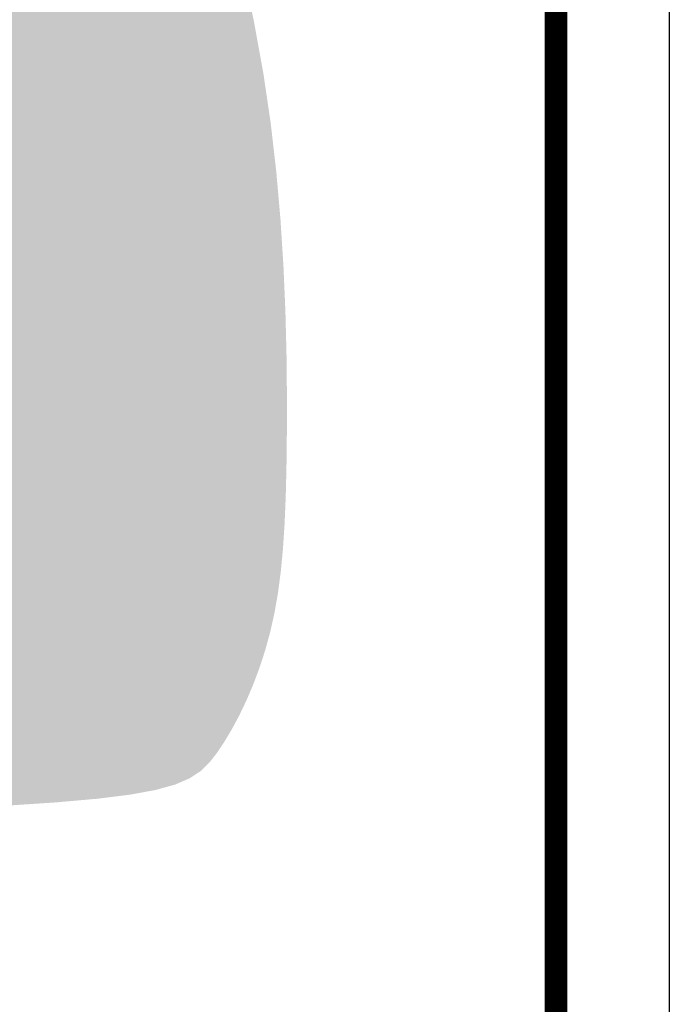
# Model space of a CAD drawing. Extents: x -118729 to -53705, y 33529 to 45095.
# Tile 58 of 83: x -59694 to -59407, y 35322 to 35756. Entities that reach past the tile are written whole.
import ezdxf

# ---------------------------------------------------------------- set-up
doc = ezdxf.new("R2010")
doc.units = 0
doc.header["$LTSCALE"] = 10
doc.header["$MEASUREMENT"] = 0
doc.layers.get('0').update_dxf_attribs({"color": 9, "linetype": 'CONTINUOUS'})
doc.layers.add('AM_8', color=1, linetype='CONTINUOUS', lineweight=25)

msp = doc.modelspace()

# ---------------------------------------------------------------- hatches: boundary and pattern name
at = {"layer": 'AM_8'}
h = msp.add_hatch(dxfattribs=at)
h.set_pattern_fill('HEX', color=9, scale=1.600000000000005, angle=45, style=0)
h.set_pattern_definition([(45, (-46406.56915548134, 36684.14023366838), (-6.221703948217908, 6.221703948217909), [5.080000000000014, -10.16000000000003]), (165, (-46406.56915548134, 36684.14023366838), (-2.277301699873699, -8.499005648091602), [5.08, -10.16]), (104.9999999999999, (-46402.97705303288, 36687.73233611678), (-8.499005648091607, -2.277301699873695), [5.08, -10.16])])
edge = h.paths.add_edge_path(flags=16)
edge.add_line((-59825.65901947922, 35580.71476859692), (-59825.65901947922, 35580.56656859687))
edge.add_line((-59825.65901947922, 35580.56656859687), (-59824.23933547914, 35581.98625259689))
edge.add_line((-59824.23933547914, 35581.98625259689), (-59823.32782928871, 35581.07474846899))
edge.add_arc((-59774.45901947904, 35527.11476859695), 72.79999999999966, 92.8344637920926, 132.1655355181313, ccw=False)
edge.add_line((-59778.05901947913, 35599.82570312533), (-59778.05901947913, 35601.11476859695))
edge.add_line((-59778.05901947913, 35601.11476859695), (-59770.85901947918, 35601.11476859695))
edge.add_line((-59770.85901947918, 35601.11476859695), (-59770.85901947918, 35599.82570312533))
edge.add_arc((-59774.45901947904, 35527.11476859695), 72.79999999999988, 47.83446448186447, 87.1655362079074, ccw=False)
edge.add_line((-59725.59020966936, 35581.07474846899), (-59724.67870347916, 35581.98625259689))
edge.add_line((-59724.67870347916, 35581.98625259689), (-59719.58753547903, 35576.89508459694))
edge.add_line((-59719.58753547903, 35576.89508459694), (-59720.49903960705, 35575.98357840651))
edge.add_arc((-59774.45901947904, 35527.11476859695), 72.80000000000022, 2.8344637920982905, 42.16553551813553, ccw=False)
edge.add_line((-59701.74808495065, 35530.71476859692), (-59700.45901947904, 35530.71476859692))
edge.add_line((-59700.45901947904, 35530.71476859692), (-59700.45901947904, 35523.51476859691))
edge.add_line((-59700.45901947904, 35523.51476859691), (-59701.74808495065, 35523.51476859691))
edge.add_arc((-59774.45901947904, 35527.11476859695), 72.7999999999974, 317.8344644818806, 357.1655362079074, ccw=False)
edge.add_line((-59720.49903960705, 35478.24595878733), (-59719.58753547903, 35477.3344525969))
edge.add_line((-59719.58753547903, 35477.3344525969), (-59724.67870347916, 35472.24328459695))
edge.add_line((-59724.67870347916, 35472.24328459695), (-59725.59020966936, 35473.15478872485))
edge.add_arc((-59774.45901947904, 35527.11476859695), 72.79999999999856, 272.8344637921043, 312.1655355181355, ccw=False)
edge.add_line((-59770.85901947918, 35454.40383406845), (-59770.85901947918, 35453.11476859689))
edge.add_line((-59770.85901947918, 35453.11476859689), (-59778.05901947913, 35453.11476859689))
edge.add_line((-59778.05901947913, 35453.11476859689), (-59778.05901947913, 35454.40383406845))
edge.add_arc((-59774.45901947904, 35527.11476859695), 72.79999999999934, 227.8344644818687, 267.1655362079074, ccw=False)
edge.add_line((-59823.32782928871, 35473.15478872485), (-59824.23933547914, 35472.24328459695))
edge.add_line((-59824.23933547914, 35472.24328459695), (-59825.57318406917, 35473.57713318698))
edge.add_line((-59825.57318406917, 35473.57713318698), (-59825.65901947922, 35473.51476859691))
edge.add_line((-59825.65901947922, 35473.51476859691), (-59844.45901947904, 35473.51476859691))
edge.add_line((-59844.45901947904, 35473.51476859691), (-59844.45901947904, 35472.39476699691))
edge.add_line((-59844.45901947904, 35472.39476699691), (-59858.45901947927, 35472.39476699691))
edge.add_line((-59858.45901947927, 35472.39476699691), (-59858.45901947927, 35481.61712367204))
edge.add_line((-59858.45901947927, 35481.61712367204), (-59859.40622096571, 35481.58752219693))
edge.add_line((-59859.40622096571, 35481.58752219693), (-59860.30944656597, 35480.8561013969))
edge.add_line((-59860.30944656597, 35480.8561013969), (-59861.44370416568, 35480.82065579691))
edge.add_line((-59861.44370416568, 35480.82065579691), (-59861.44370416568, 35573.40888139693))
edge.add_line((-59861.44370416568, 35573.40888139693), (-59860.30944656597, 35573.37343579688))
edge.add_line((-59860.30944656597, 35573.37343579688), (-59859.40622096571, 35572.64201499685))
edge.add_line((-59859.40622096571, 35572.64201499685), (-59858.45901947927, 35572.61241352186))
edge.add_line((-59858.45901947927, 35572.61241352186), (-59858.45901947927, 35581.83477019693))
edge.add_line((-59858.45901947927, 35581.83477019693), (-59844.45901947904, 35581.83477019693))
edge.add_line((-59844.45901947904, 35581.83477019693), (-59844.45901947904, 35580.71476859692))
edge.add_line((-59844.45901947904, 35580.71476859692), (-59825.65901947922, 35580.71476859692))
edge = h.paths.add_edge_path(flags=16)
edge.add_line((-60455.40638900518, 35462.44064142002), (-60431.64092047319, 35462.44064142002))
edge.add_line((-60431.64092047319, 35462.44064142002), (-60425.6995533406, 35462.44064142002))
edge.add_line((-60425.6995533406, 35462.44064142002), (-60395.99271767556, 35462.44064142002))
edge.add_line((-60395.99271767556, 35462.44064142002), (-60390.05135054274, 35462.44064142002))
edge.add_line((-60390.05135054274, 35462.44064142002), (-60350.04062979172, 35462.44064142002))
edge.add_arc((-60338.15760940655, 35421.22233482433), 42.89702754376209, -103.58519168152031, 106.0819924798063, ccw=False)
edge.add_line((-60348.23373073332, 35379.52549140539), (-61022.16533288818, 35379.52549140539))
edge.add_line((-61022.16533288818, 35379.52549140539), (-61022.16533288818, 35375.35306732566))
edge.add_line((-61022.16533288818, 35375.35306732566), (-61031.56373336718, 35375.35306732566))
edge.add_line((-61031.56373336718, 35375.35306732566), (-61031.56373336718, 35466.61306549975))
edge.add_line((-61031.56373336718, 35466.61306549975), (-61022.16533288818, 35466.61306549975))
edge.add_line((-61022.16533288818, 35466.61306549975), (-61022.16533288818, 35462.44064142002))
edge.add_line((-61022.16533288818, 35462.44064142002), (-61001.88206312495, 35462.44064142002))
edge.add_line((-61001.88206312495, 35462.44064142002), (-60966.36396244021, 35462.44064142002))
edge.add_line((-60966.36396244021, 35462.44064142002), (-60930.71575964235, 35462.44064142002))
edge.add_line((-60930.71575964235, 35462.44064142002), (-60924.77439250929, 35462.44064142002))
edge.add_line((-60924.77439250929, 35462.44064142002), (-60895.06755684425, 35462.44064142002))
edge.add_line((-60895.06755684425, 35462.44064142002), (-60889.12618971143, 35462.44064142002))
edge.add_line((-60889.12618971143, 35462.44064142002), (-60823.77115124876, 35462.44064142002))
edge.add_line((-60823.77115124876, 35462.44064142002), (-60817.82978411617, 35462.44064142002))
edge.add_line((-60817.82978411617, 35462.44064142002), (-60788.12294845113, 35462.44064142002))
edge.add_line((-60788.12294845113, 35462.44064142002), (-60782.18158131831, 35462.44064142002))
edge.add_line((-60782.18158131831, 35462.44064142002), (-60740.59201138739, 35462.44064142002))
edge.add_line((-60740.59201138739, 35462.44064142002), (-60710.88517572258, 35462.44064142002))
edge.add_line((-60710.88517572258, 35462.44064142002), (-60645.53013726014, 35462.44064142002))
edge.add_line((-60645.53013726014, 35462.44064142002), (-60639.58877012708, 35462.44064142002))
edge.add_line((-60639.58877012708, 35462.44064142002), (-60574.23373166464, 35462.44064142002))
edge.add_line((-60574.23373166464, 35462.44064142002), (-60568.29236453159, 35462.44064142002))
edge.add_line((-60568.29236453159, 35462.44064142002), (-60538.58552886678, 35462.44064142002))
edge.add_line((-60538.58552886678, 35462.44064142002), (-60532.64416173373, 35462.44064142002))
edge.add_line((-60532.64416173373, 35462.44064142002), (-60467.28912327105, 35462.44064142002))
edge.add_line((-60467.28912327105, 35462.44064142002), (-60461.34775613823, 35462.44064142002))
edge.add_line((-60461.34775613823, 35462.44064142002), (-60458.48897031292, 35462.44064142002))
edge.add_line((-60458.48897031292, 35462.44064142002), (-60455.40638900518, 35462.44064142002))
edge = h.paths.add_edge_path(flags=16)
edge.add_line((-60640.50384603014, 35580.71476859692), (-60640.50384603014, 35580.61916299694))
edge.add_line((-60640.50384603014, 35580.61916299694), (-60632.5118476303, 35580.61916299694))
edge.add_line((-60632.5118476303, 35580.61916299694), (-60632.04246283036, 35580.14893019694))
edge.add_line((-60632.04246283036, 35580.14893019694), (-60631.57725323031, 35579.68286539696))
edge.add_line((-60631.57725323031, 35579.68286539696), (-60631.11615643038, 35579.22090859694))
edge.add_line((-60631.11615643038, 35579.22090859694), (-60630.65911963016, 35578.76300459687))
edge.add_line((-60630.65911963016, 35578.76300459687), (-60630.2060916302, 35578.30909819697))
edge.add_line((-60630.2060916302, 35578.30909819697), (-60629.75701963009, 35577.85914139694))
edge.add_line((-60629.75701963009, 35577.85914139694), (-60629.31184763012, 35577.41307819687))
edge.add_line((-60629.31184763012, 35577.41307819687), (-60582.22324923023, 35577.41307819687))
edge.add_line((-60582.22324923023, 35577.41307819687), (-60580.77630043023, 35576.3978157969))
edge.add_line((-60580.77630043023, 35576.3978157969), (-60579.3592964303, 35575.40348939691))
edge.add_line((-60579.3592964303, 35575.40348939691), (-60577.97132043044, 35574.42944779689))
edge.add_line((-60577.97132043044, 35574.42944779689), (-60576.61151803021, 35573.47508059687))
edge.add_line((-60576.61151803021, 35573.47508059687), (-60575.27902283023, 35572.53979019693))
edge.add_line((-60575.27902283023, 35572.53979019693), (-60573.97302923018, 35571.62300859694))
edge.add_line((-60573.97302923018, 35571.62300859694), (-60572.69275563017, 35570.72418939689))
edge.add_line((-60572.69275563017, 35570.72418939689), (-60572.5118476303, 35570.71476859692))
edge.add_line((-60572.5118476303, 35570.71476859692), (-60555.71184763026, 35568.96476859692))
edge.add_arc((-60555.71184763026, 35566.5647685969), 2.4, 0, 90, ccw=False)
edge.add_line((-60553.31184763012, 35566.5647685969), (-60553.31184763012, 35557.11476859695))
edge.add_line((-60553.31184763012, 35557.11476859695), (-60093.00622096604, 35557.11476859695))
edge.add_line((-60093.00622096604, 35557.11476859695), (-60093.00622096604, 35566.5647685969))
edge.add_arc((-60090.60622096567, 35566.5647685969), 2.4, 90, 180, ccw=False)
edge.add_line((-60090.60622096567, 35568.96476859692), (-60073.80622096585, 35570.71476859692))
edge.add_line((-60073.80622096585, 35570.71476859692), (-60073.62531296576, 35570.72418939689))
edge.add_line((-60073.62531296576, 35570.72418939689), (-60072.34503936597, 35571.62300859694))
edge.add_line((-60072.34503936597, 35571.62300859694), (-60071.03904576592, 35572.53979019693))
edge.add_line((-60071.03904576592, 35572.53979019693), (-60069.70655056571, 35573.47508059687))
edge.add_line((-60069.70655056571, 35573.47508059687), (-60068.34674816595, 35574.42944779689))
edge.add_line((-60068.34674816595, 35574.42944779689), (-60066.95877216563, 35575.40348939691))
edge.add_line((-60066.95877216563, 35575.40348939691), (-60065.54176816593, 35576.3978157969))
edge.add_line((-60065.54176816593, 35576.3978157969), (-60064.09481936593, 35577.41307819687))
edge.add_line((-60064.09481936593, 35577.41307819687), (-60017.00622096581, 35577.41307819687))
edge.add_line((-60017.00622096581, 35577.41307819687), (-60016.56104896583, 35577.85914139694))
edge.add_line((-60016.56104896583, 35577.85914139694), (-60016.11197696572, 35578.30909819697))
edge.add_line((-60016.11197696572, 35578.30909819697), (-60015.65894896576, 35578.76300459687))
edge.add_line((-60015.65894896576, 35578.76300459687), (-60015.20191216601, 35579.22090859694))
edge.add_line((-60015.20191216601, 35579.22090859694), (-60014.74081536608, 35579.68286539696))
edge.add_line((-60014.74081536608, 35579.68286539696), (-60014.2756057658, 35580.14893019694))
edge.add_line((-60014.2756057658, 35580.14893019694), (-60013.80622096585, 35580.61916299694))
edge.add_line((-60013.80622096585, 35580.61916299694), (-60005.81422256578, 35580.61916299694))
edge.add_line((-60005.81422256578, 35580.61916299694), (-60005.81422256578, 35580.71476859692))
edge.add_line((-60005.81422256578, 35580.71476859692), (-60005.80622096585, 35580.71476859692))
edge.add_line((-60005.80622096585, 35580.71476859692), (-60005.80622096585, 35575.11476859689))
edge.add_line((-60005.80622096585, 35575.11476859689), (-60002.6062209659, 35575.11476859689))
edge.add_line((-60002.6062209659, 35575.11476859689), (-60000.78416576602, 35568.31476859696))
edge.add_line((-60000.78416576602, 35568.31476859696), (-59953.80622096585, 35568.31476859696))
edge.add_arc((-59953.80622096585, 35527.11476859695), 41.20000000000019, 34.20364142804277, 90, ccw=False)
edge.add_line((-59919.7319731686, 35550.27476939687), (-59869.80622096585, 35550.27476939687))
edge.add_line((-59869.80622096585, 35550.27476939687), (-59869.80622096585, 35574.55476779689))
edge.add_line((-59869.80622096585, 35574.55476779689), (-59867.9020433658, 35581.66125259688))
edge.add_line((-59867.9020433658, 35581.66125259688), (-59862.6062209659, 35581.87476619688))
edge.add_line((-59862.6062209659, 35581.87476619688), (-59862.6062209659, 35569.39808139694))
edge.add_line((-59862.6062209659, 35569.39808139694), (-59862.6059017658, 35569.04881099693))
edge.add_line((-59862.6059017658, 35569.04881099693), (-59862.60529136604, 35568.70542699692))
edge.add_line((-59862.60529136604, 35568.70542699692), (-59862.60479296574, 35568.36942539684))
edge.add_line((-59862.60479296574, 35568.36942539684), (-59862.60479296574, 35568.03989659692))
edge.add_line((-59862.60479296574, 35568.03989659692), (-59862.60529136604, 35567.7039253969))
edge.add_line((-59862.60529136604, 35567.7039253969), (-59862.6059017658, 35567.3605813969))
edge.add_line((-59862.6059017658, 35567.3605813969), (-59862.6062209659, 35567.01132939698))
edge.add_line((-59862.6062209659, 35567.01132939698), (-59862.6062209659, 35529.36899739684))
edge.add_line((-59862.6062209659, 35529.36899739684), (-59862.60598416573, 35528.70971019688))
edge.add_line((-59862.60598416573, 35528.70971019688), (-59862.60549616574, 35528.06134299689))
edge.add_line((-59862.60549616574, 35528.06134299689), (-59862.60509056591, 35527.42641099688))
edge.add_line((-59862.60509056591, 35527.42641099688), (-59862.60509056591, 35526.80312619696))
edge.add_line((-59862.60509056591, 35526.80312619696), (-59862.60549616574, 35526.16819419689))
edge.add_line((-59862.60549616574, 35526.16819419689), (-59862.60598416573, 35525.51982699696))
edge.add_line((-59862.60598416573, 35525.51982699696), (-59862.6062209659, 35524.86053979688))
edge.add_line((-59862.6062209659, 35524.86053979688), (-59862.6062209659, 35472.35477099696))
edge.add_line((-59862.6062209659, 35472.35477099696), (-59867.9020433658, 35472.5682845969))
edge.add_line((-59867.9020433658, 35472.5682845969), (-59869.80622096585, 35479.67476939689))
edge.add_line((-59869.80622096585, 35479.67476939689), (-59869.80622096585, 35503.95476779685))
edge.add_line((-59869.80622096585, 35503.95476779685), (-59919.7319731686, 35503.95476779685))
edge.add_arc((-59953.80622096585, 35527.11476859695), 41.20000000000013, 270.00000000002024, 325.7963585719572, ccw=False)
edge.add_line((-59953.80622096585, 35485.91476859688), (-60000.78416576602, 35485.91476859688))
edge.add_line((-60000.78416576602, 35485.91476859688), (-60002.6062209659, 35479.11476859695))
edge.add_line((-60002.6062209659, 35479.11476859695), (-60005.80622096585, 35479.11476859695))
edge.add_line((-60005.80622096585, 35479.11476859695), (-60005.80622096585, 35473.51476859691))
edge.add_line((-60005.80622096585, 35473.51476859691), (-60005.81422256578, 35473.51476859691))
edge.add_line((-60005.81422256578, 35473.51476859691), (-60005.81422256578, 35473.6103741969))
edge.add_line((-60005.81422256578, 35473.6103741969), (-60013.80622096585, 35473.6103741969))
edge.add_line((-60013.80622096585, 35473.6103741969), (-60014.2756057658, 35474.0806069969))
edge.add_line((-60014.2756057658, 35474.0806069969), (-60014.74081536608, 35474.54667179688))
edge.add_line((-60014.74081536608, 35474.54667179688), (-60015.20191216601, 35475.0086285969))
edge.add_line((-60015.20191216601, 35475.0086285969), (-60015.65894896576, 35475.46653259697))
edge.add_line((-60015.65894896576, 35475.46653259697), (-60016.11197696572, 35475.92043899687))
edge.add_line((-60016.11197696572, 35475.92043899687), (-60016.56104896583, 35476.3703957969))
edge.add_line((-60016.56104896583, 35476.3703957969), (-60017.00622096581, 35476.81645899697))
edge.add_line((-60017.00622096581, 35476.81645899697), (-60064.09481936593, 35476.81645899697))
edge.add_line((-60064.09481936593, 35476.81645899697), (-60065.54176816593, 35477.83172139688))
edge.add_line((-60065.54176816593, 35477.83172139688), (-60066.95877216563, 35478.82604779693))
edge.add_line((-60066.95877216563, 35478.82604779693), (-60068.34674816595, 35479.80008939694))
edge.add_line((-60068.34674816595, 35479.80008939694), (-60069.70655056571, 35480.75445659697))
edge.add_line((-60069.70655056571, 35480.75445659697), (-60071.03904576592, 35481.68974699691))
edge.add_line((-60071.03904576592, 35481.68974699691), (-60072.34503936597, 35482.60652859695))
edge.add_line((-60072.34503936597, 35482.60652859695), (-60073.62531296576, 35483.50534779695))
edge.add_line((-60073.62531296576, 35483.50534779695), (-60073.80622096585, 35483.51476859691))
edge.add_line((-60073.80622096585, 35483.51476859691), (-60090.60622096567, 35485.26476859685))
edge.add_arc((-60090.60622096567, 35487.66476859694), 2.4, 180, 270, ccw=False)
edge.add_line((-60093.00622096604, 35487.66476859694), (-60093.00622096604, 35497.11476859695))
edge.add_line((-60093.00622096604, 35497.11476859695), (-60553.31184763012, 35497.11476859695))
edge.add_line((-60553.31184763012, 35497.11476859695), (-60553.31184763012, 35487.66476859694))
edge.add_arc((-60555.71184763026, 35487.66476859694), 2.4, 270, 360, ccw=False)
edge.add_line((-60555.71184763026, 35485.26476859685), (-60572.5118476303, 35483.51476859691))
edge.add_line((-60572.5118476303, 35483.51476859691), (-60572.69275563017, 35483.50534779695))
edge.add_line((-60572.69275563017, 35483.50534779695), (-60573.97302923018, 35482.60652859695))
edge.add_line((-60573.97302923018, 35482.60652859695), (-60575.27902283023, 35481.68974699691))
edge.add_line((-60575.27902283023, 35481.68974699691), (-60576.61151803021, 35480.75445659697))
edge.add_line((-60576.61151803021, 35480.75445659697), (-60577.97132043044, 35479.80008939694))
edge.add_line((-60577.97132043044, 35479.80008939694), (-60579.3592964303, 35478.82604779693))
edge.add_line((-60579.3592964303, 35478.82604779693), (-60580.77630043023, 35477.83172139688))
edge.add_line((-60580.77630043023, 35477.83172139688), (-60582.22324923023, 35476.81645899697))
edge.add_line((-60582.22324923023, 35476.81645899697), (-60629.31184763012, 35476.81645899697))
edge.add_line((-60629.31184763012, 35476.81645899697), (-60629.75701963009, 35476.3703957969))
edge.add_line((-60629.75701963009, 35476.3703957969), (-60630.2060916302, 35475.92043899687))
edge.add_line((-60630.2060916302, 35475.92043899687), (-60630.65911963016, 35475.46653259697))
edge.add_line((-60630.65911963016, 35475.46653259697), (-60631.11615643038, 35475.0086285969))
edge.add_line((-60631.11615643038, 35475.0086285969), (-60631.57725323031, 35474.54667179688))
edge.add_line((-60631.57725323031, 35474.54667179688), (-60632.04246283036, 35474.0806069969))
edge.add_line((-60632.04246283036, 35474.0806069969), (-60632.5118476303, 35473.6103741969))
edge.add_line((-60632.5118476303, 35473.6103741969), (-60640.50384603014, 35473.6103741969))
edge.add_line((-60640.50384603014, 35473.6103741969), (-60640.50384603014, 35473.51476859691))
edge.add_line((-60640.50384603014, 35473.51476859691), (-60640.51184763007, 35473.51476859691))
edge.add_line((-60640.51184763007, 35473.51476859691), (-60640.51184763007, 35479.11476859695))
edge.add_line((-60640.51184763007, 35479.11476859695), (-60643.71184763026, 35479.11476859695))
edge.add_line((-60643.71184763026, 35479.11476859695), (-60645.53390283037, 35485.91476859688))
edge.add_line((-60645.53390283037, 35485.91476859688), (-60692.5118476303, 35485.91476859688))
edge.add_arc((-60692.5118476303, 35527.11476859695), 41.19999999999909, 215.0146870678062, 270, ccw=False)
edge.add_line((-60726.25485314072, 35503.47476903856), (-60769.88919012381, 35503.47476859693))
edge.add_arc((-60769.88919012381, 35497.63476859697), 5.840000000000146, 90, 114.6519509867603)
edge.add_line((-60772.32508355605, 35502.94250099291), (-60777.46076212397, 35498.5263405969))
edge.add_line((-60777.46076212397, 35498.5263405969), (-60777.46076299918, 35498.52634147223))
edge.add_arc((-60780.28919012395, 35501.35476859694), 3.999999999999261, 269.9999656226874, 314.9999999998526, ccw=False)
edge.add_line((-60780.28919252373, 35497.35476859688), (-60780.28919252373, 35497.35476779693))
edge.add_line((-60780.28919252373, 35497.35476779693), (-60797.29142612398, 35497.35476779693))
edge.add_line((-60797.29142612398, 35497.35476779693), (-60797.2691245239, 35497.37789419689))
edge.add_line((-60797.2691245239, 35497.37789419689), (-60797.25458532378, 35497.40066619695))
edge.add_line((-60797.25458532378, 35497.40066619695), (-60797.2472493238, 35497.42296859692))
edge.add_line((-60797.2472493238, 35497.42296859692), (-60797.246541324, 35497.44478299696))
edge.add_line((-60797.246541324, 35497.44478299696), (-60797.25232772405, 35497.46696619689))
edge.add_line((-60797.25232772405, 35497.46696619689), (-60797.26518132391, 35497.48964619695))
edge.add_line((-60797.26518132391, 35497.48964619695), (-60797.28568932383, 35497.51270539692))
edge.add_line((-60797.28568932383, 35497.51270539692), (-60797.31449812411, 35497.53602139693))
edge.add_line((-60797.31449812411, 35497.53602139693), (-60797.35218052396, 35497.55947659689))
edge.add_line((-60797.35218052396, 35497.55947659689), (-60797.39938532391, 35497.58295099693))
edge.add_line((-60797.39938532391, 35497.58295099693), (-60797.45681972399, 35497.60632779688))
edge.add_line((-60797.45681972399, 35497.60632779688), (-60797.39584532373, 35497.65507659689))
edge.add_line((-60797.39584532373, 35497.65507659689), (-60797.33662932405, 35497.70482619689))
edge.add_line((-60797.33662932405, 35497.70482619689), (-60797.27931732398, 35497.75534459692))
edge.add_line((-60797.27931732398, 35497.75534459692), (-60797.22404372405, 35497.80641579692))
edge.add_line((-60797.22404372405, 35497.80641579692), (-60797.17093092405, 35497.85781019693))
edge.add_line((-60797.17093092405, 35497.85781019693), (-60797.11967332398, 35497.9097573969))
edge.add_line((-60797.11967332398, 35497.9097573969), (-60797.06875812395, 35497.9637797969))
edge.add_line((-60797.06875812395, 35497.9637797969), (-60797.06875812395, 35556.26575739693))
edge.add_line((-60797.06875812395, 35556.26575739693), (-60797.11967332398, 35556.31977979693))
edge.add_line((-60797.11967332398, 35556.31977979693), (-60797.17093092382, 35556.37172699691))
edge.add_line((-60797.17093092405, 35556.37172699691), (-60797.22404372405, 35556.42312139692))
edge.add_line((-60797.22404372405, 35556.42312139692), (-60797.27931732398, 35556.47419259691))
edge.add_line((-60797.27931732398, 35556.47419259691), (-60797.33662932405, 35556.52471099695))
edge.add_line((-60797.33662932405, 35556.52471099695), (-60797.39584532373, 35556.57446059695))
edge.add_line((-60797.39584532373, 35556.57446059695), (-60797.45681972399, 35556.6232093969))
edge.add_line((-60797.45681972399, 35556.6232093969), (-60797.37121172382, 35556.65999579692))
edge.add_line((-60797.37121172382, 35556.65999579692), (-60797.30984692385, 35556.69685819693))
edge.add_line((-60797.30984692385, 35556.69685819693), (-60797.27023492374, 35556.73333579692))
edge.add_line((-60797.27023492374, 35556.73333579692), (-60797.2499837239, 35556.76896459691))
edge.add_line((-60797.2499837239, 35556.76896459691), (-60797.24674852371, 35556.80342859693))
edge.add_line((-60797.24674852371, 35556.80342859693), (-60797.2599077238, 35556.83858139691))
edge.add_line((-60797.2599077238, 35556.83858139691), (-60797.29142612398, 35556.87476939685))
edge.add_line((-60797.29142612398, 35556.87476939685), (-60780.28919252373, 35556.87476939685))
edge.add_line((-60780.28919252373, 35556.87476939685), (-60780.28919252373, 35556.87476859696))
edge.add_arc((-60780.28919012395, 35552.87476859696), 3.99999999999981, 44.999999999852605, 90.0000343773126, ccw=False)
edge.add_line((-60777.46076299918, 35555.70319572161), (-60777.46076212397, 35555.70319659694))
edge.add_line((-60777.46076212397, 35555.70319659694), (-60775.44659743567, 35553.86236962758))
edge.add_arc((-60780.26107492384, 35547.67476859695), 7.840000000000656, 43.03502016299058, 52.1140621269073, ccw=False)
edge.add_line((-60774.53053107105, 35553.02513934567), (-60772.41481901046, 35551.0915041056))
edge.add_arc((-60770.60327266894, 35555.03880394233), 4.343141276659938, 245.3480457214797, 279.4633509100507)
edge.add_line((-60769.88918772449, 35550.75476859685), (-60726.25485283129, 35550.75476859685))
edge.add_arc((-60692.5118476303, 35527.11476859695), 41.19999999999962, 89.99999999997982, 144.9853121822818, ccw=False)
edge.add_line((-60692.5118476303, 35568.31476859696), (-60645.53390283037, 35568.31476859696))
edge.add_line((-60645.53390283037, 35568.31476859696), (-60643.71184763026, 35575.11476859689))
edge.add_line((-60643.71184763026, 35575.11476859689), (-60640.51184763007, 35575.11476859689))
edge.add_line((-60640.51184763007, 35575.11476859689), (-60640.51184763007, 35580.71476859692))
edge.add_line((-60640.51184763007, 35580.71476859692), (-60640.50384603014, 35580.71476859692))
edge = h.paths.add_edge_path()
edge.add_arc((-60753.08494265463, 35953.94102134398), 268.3364670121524, 201.7314666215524, 216.1050728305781)
edge.add_arc((-60925.72155674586, 35814.62507965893), 48.00000000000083, 203.0661873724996, 249.9330365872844)
edge.add_arc((-60942.05398108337, 35769.91476859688), 0.3999999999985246, 249.9330365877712, 270)
edge.add_line((-60942.05398108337, 35769.51476859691), (-60941.84997184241, 35769.51476859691))
edge.add_line((-60941.84997184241, 35769.51476859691), (-60941.71034195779, 35753.51476859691))
edge.add_line((-60941.71034195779, 35753.51476859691), (-60941.04997184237, 35753.51476859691))
edge.add_line((-60941.04997184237, 35753.51476859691), (-60941.04997184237, 35749.51476859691))
edge.add_line((-60941.04997184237, 35749.51476859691), (-60940.24997184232, 35748.71476859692))
edge.add_line((-60940.24997184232, 35748.71476859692), (-60937.1535408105, 35748.71476859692))
edge.add_line((-60937.1535408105, 35748.71476859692), (-60936.05089903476, 35622.36453595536))
edge.add_arc((-60934.45095995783, 35622.3784984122), 1.599999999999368, 180.4999999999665, 225.0000000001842)
edge.add_line((-60935.58233080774, 35621.2471275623), (-60932.31860099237, 35617.98339774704))
edge.add_arc((-60933.44997184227, 35616.85202689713), 1.600000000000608, -5.210836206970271e-10, 44.999999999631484, ccw=False)
edge.add_line((-60931.84997184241, 35616.85202689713), (-60931.84997184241, 35492.3147685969))
edge.add_arc((-60925.44997184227, 35492.3147685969), 6.400000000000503, 180, 270)
edge.add_line((-60925.44997184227, 35485.91476859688), (-60846.24997184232, 35485.91476859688))
edge.add_arc((-60846.24997184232, 35492.3147685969), 6.39999999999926, 270, 360)
edge.add_line((-60839.84997184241, 35492.3147685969), (-60839.84997184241, 35503.95476779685))
edge.add_line((-60839.84997184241, 35503.95476779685), (-60802.89264692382, 35503.95476779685))
edge.add_line((-60802.89264692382, 35503.95476779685), (-60802.89264692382, 35502.8683085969))
edge.add_line((-60802.89264692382, 35502.8683085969), (-60802.59584532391, 35499.47587099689))
edge.add_line((-60802.59584532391, 35499.47587099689), (-60802.59584532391, 35554.75366619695))
edge.add_line((-60802.59584532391, 35554.75366619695), (-60802.89264692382, 35551.36122859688))
edge.add_line((-60802.89264692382, 35551.36122859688), (-60802.89264692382, 35550.27476939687))
edge.add_line((-60802.89264692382, 35550.27476939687), (-60839.84997184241, 35550.27476939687))
edge.add_line((-60839.84997184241, 35550.27476939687), (-60839.84997184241, 35616.85202689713))
edge.add_arc((-60838.24997184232, 35616.85202689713), 1.600000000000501, 134.9999999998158, 180, ccw=False)
edge.add_line((-60839.38134269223, 35617.98339774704), (-60836.11761287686, 35621.2471275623))
edge.add_arc((-60837.24898372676, 35622.3784984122), 1.600000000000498, 315.0000000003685, 359.5000000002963)
edge.add_line((-60835.64904465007, 35622.36453595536), (-60834.54640287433, 35748.71476859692))
edge.add_line((-60834.54640287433, 35748.71476859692), (-60831.44997184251, 35748.71476859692))
edge.add_line((-60831.44997184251, 35748.71476859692), (-60830.64997184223, 35749.51476859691))
edge.add_line((-60830.64997184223, 35749.51476859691), (-60830.64997184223, 35753.51476859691))
edge.add_line((-60830.64997184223, 35753.51476859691), (-60829.9896017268, 35753.51476859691))
edge.add_line((-60829.9896017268, 35753.51476859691), (-60829.84997184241, 35769.51476859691))
edge.add_line((-60829.84997184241, 35769.51476859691), (-60829.64596260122, 35769.51476859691))
edge.add_arc((-60829.64596260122, 35769.91476859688), 0.4000000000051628, 270, 290.0669634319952)
edge.add_arc((-60845.97838693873, 35814.62507965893), 47.99999999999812, 290.0669634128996, 336.9338126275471)
edge.add_arc((-61018.61500103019, 35953.94102134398), 268.3364670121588, 323.8949271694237, 338.2685333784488)
edge.add_line((-60769.3493763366, 35854.58757210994), (-59609.64856172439, 35854.58757210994))
edge.add_line((-59609.64856172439, 35854.58757210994), (-59606.17789842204, 35834.98363005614))
edge.add_line((-59606.17789842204, 35834.98363005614), (-59600.19445970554, 35804.17620838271))
edge.add_line((-59600.19445970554, 35804.17620838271), (-59594.8218914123, 35777.91284600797))
edge.add_line((-59594.8218914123, 35777.91284600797), (-59590.12096078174, 35754.64049998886))
edge.add_line((-59590.12096078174, 35754.64049998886), (-59586.15243505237, 35732.80612738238))
edge.add_line((-59586.15243505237, 35732.80612738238), (-59582.9530943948, 35711.15148495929))
edge.add_line((-59582.9530943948, 35711.15148495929), (-59580.46377071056, 35689.59752834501))
edge.add_line((-59580.46377071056, 35689.59752834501), (-59578.60130883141, 35668.3600128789))
edge.add_line((-59578.60130883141, 35668.3600128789), (-59577.28255359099, 35647.65469390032))
edge.add_line((-59577.28255359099, 35647.65469390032), (-59576.42434982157, 35627.69732674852))
edge.add_line((-59576.42434982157, 35627.69732674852), (-59575.94354235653, 35608.70366676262))
edge.add_line((-59575.94354235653, 35608.70366676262), (-59575.75697602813, 35590.88946928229))
edge.add_line((-59575.75697602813, 35590.88946928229), (-59575.78149566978, 35574.47048964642))
edge.add_line((-59575.78149566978, 35574.47048964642), (-59575.95260273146, 35559.5982893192))
edge.add_line((-59575.95260273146, 35559.5982893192), (-59576.28042513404, 35546.16765426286))
edge.add_line((-59576.28042513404, 35546.16765426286), (-59576.79374741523, 35534.00917656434))
edge.add_line((-59576.79374741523, 35534.00917656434), (-59577.52135411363, 35522.95344831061))
edge.add_line((-59577.52135411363, 35522.95344831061), (-59578.49202976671, 35512.83106158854))
edge.add_line((-59578.49202976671, 35512.83106158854), (-59579.73455891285, 35503.47260848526))
edge.add_line((-59579.73455891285, 35503.47260848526), (-59581.27772609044, 35494.70868108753))
edge.add_line((-59581.27772609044, 35494.70868108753), (-59583.1503158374, 35486.36987148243))
edge.add_line((-59583.1503158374, 35486.36987148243), (-59585.36778652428, 35478.32299735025))
edge.add_line((-59585.36778652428, 35478.32299735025), (-59587.89229185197, 35470.57977874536))
edge.add_line((-59587.89229185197, 35470.57977874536), (-59590.67265935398, 35463.18816131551))
edge.add_line((-59590.67265935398, 35463.18816131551), (-59593.65771656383, 35456.19609070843))
edge.add_line((-59593.65771656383, 35456.19609070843), (-59596.79629101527, 35449.65151257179))
edge.add_line((-59596.79629101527, 35449.65151257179), (-59600.03721024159, 35443.60237255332))
edge.add_line((-59600.03721024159, 35443.60237255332), (-59603.32930177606, 35438.09661630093))
edge.add_line((-59603.32930177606, 35438.09661630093), (-59606.62139315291, 35433.1821894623))
edge.add_line((-59606.62139315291, 35433.1821894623), (-59609.96145843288, 35428.88839215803))
edge.add_line((-59609.96145843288, 35428.88839215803), (-59613.79405778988, 35425.16994239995))
edge.add_line((-59613.79405778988, 35425.16994239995), (-59618.66289792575, 35421.9629126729))
edge.add_line((-59618.66289792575, 35421.9629126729), (-59625.11168554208, 35419.20337546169))
edge.add_line((-59625.11168554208, 35419.20337546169), (-59633.68412734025, 35416.82740325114))
edge.add_line((-59633.68412734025, 35416.82740325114), (-59644.92393002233, 35414.77106852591))
edge.add_line((-59644.92393002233, 35414.77106852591), (-59659.37480028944, 35412.97044377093))
edge.add_line((-59659.37480028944, 35412.97044377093), (-59677.5804448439, 35411.36160147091))
edge.add_line((-59677.5804448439, 35411.36160147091), (-59699.89533913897, 35409.88434322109))
edge.add_line((-59699.89533913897, 35409.88434322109), (-59725.9170336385, 35408.49338705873))
edge.add_line((-59725.9170336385, 35408.49338705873), (-59755.05384755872, 35407.14718013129))
edge.add_line((-59755.05384755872, 35407.14718013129), (-59786.714100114, 35405.80416958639))
edge.add_line((-59786.714100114, 35405.80416958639), (-59820.30611052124, 35404.42280257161))
edge.add_line((-59820.30611052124, 35404.42280257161), (-59855.23819799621, 35402.96152623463))
edge.add_line((-59855.23819799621, 35402.96152623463), (-59890.91868175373, 35401.37878772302))
edge.add_line((-59890.91868175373, 35401.37878772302), (-59926.75588101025, 35399.6330341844))
edge.add_line((-59926.75588101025, 35399.6330341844), (-59962.22304306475, 35397.6824326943))
edge.add_line((-59962.22304306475, 35397.6824326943), (-59997.05312755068, 35395.48403004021))
edge.add_line((-59997.05312755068, 35395.48403004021), (-60031.04402218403, 35392.99459293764))
edge.add_line((-60031.04402218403, 35392.99459293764), (-60063.99361468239, 35390.17088810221))
edge.add_line((-60063.99361468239, 35390.17088810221), (-60095.69979276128, 35386.96968224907))
edge.add_line((-60095.69979276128, 35386.96968224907), (-60125.96044413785, 35383.34774209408))
edge.add_line((-60125.96044413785, 35383.34774209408), (-60154.57345652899, 35379.26183435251))
edge.add_line((-60154.57345652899, 35379.26183435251), (-60181.33671765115, 35374.66872573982))
edge.add_line((-60181.33671765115, 35374.66872573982), (-60206.15513835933, 35369.56519246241))
edge.add_line((-60206.15513835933, 35369.56519246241), (-60229.36172206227, 35364.10804869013))
edge.add_line((-60229.36172206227, 35364.10804869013), (-60251.39649530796, 35358.49411808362))
edge.add_line((-60251.39649530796, 35358.49411808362), (-60272.69948464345, 35352.92022430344))
edge.add_line((-60272.69948464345, 35352.92022430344), (-60293.71071661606, 35347.5831910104))
edge.add_line((-60293.71071661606, 35347.5831910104), (-60314.87021777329, 35342.67984186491))
edge.add_line((-60314.87021777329, 35342.67984186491), (-60336.61801466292, 35338.40700052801))
edge.add_line((-60336.61801466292, 35338.40700052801), (-60359.39413383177, 35334.96149065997))
edge.add_line((-60359.39413383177, 35334.96149065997), (-60383.56601967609, 35332.48358443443))
edge.add_line((-60383.56601967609, 35332.48358443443), (-60409.21078798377, 35330.88734807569))
edge.add_line((-60409.21078798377, 35330.88734807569), (-60436.33297239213, 35330.03029632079))
edge.add_line((-60436.33297239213, 35330.03029632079), (-60464.93710653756, 35329.76994390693))
edge.add_line((-60464.93710653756, 35329.76994390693), (-60495.0277240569, 35329.96380557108))
edge.add_line((-60495.0277240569, 35329.96380557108), (-60526.60935858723, 35330.4693960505))
edge.add_line((-60526.60935858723, 35330.4693960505), (-60559.68654376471, 35331.14423008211))
edge.add_line((-60559.68654376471, 35331.14423008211), (-60594.26381322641, 35331.84582240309))
edge.add_line((-60594.26381322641, 35331.84582240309), (-60630.26082725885, 35332.45891172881))
edge.add_line((-60630.26082725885, 35332.45891172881), (-60667.25775274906, 35332.97713268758))
edge.add_line((-60667.25775274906, 35332.97713268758), (-60704.7498832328, 35333.42134388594))
edge.add_line((-60704.7498832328, 35333.42134388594), (-60742.23251224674, 35333.8124039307))
edge.add_line((-60742.23251224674, 35333.8124039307), (-60779.20093332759, 35334.17117142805))
edge.add_line((-60779.20093332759, 35334.17117142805), (-60815.15044001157, 35334.51850498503))
edge.add_line((-60815.15044001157, 35334.51850498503), (-60849.57632583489, 35334.87526320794))
edge.add_line((-60849.57632583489, 35334.87526320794), (-60881.97388433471, 35335.26230470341))
edge.add_line((-60881.97388433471, 35335.26230470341), (-60911.92146070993, 35335.72083128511))
edge.add_line((-60911.92146070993, 35335.72083128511), (-60939.3296068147, 35336.3734175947))
edge.add_line((-60939.3296068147, 35336.3734175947), (-60964.19192616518, 35337.3629814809))
edge.add_line((-60964.19192616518, 35337.3629814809), (-60986.50202227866, 35338.83244079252))
edge.add_line((-60986.50202227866, 35338.83244079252), (-61006.25349867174, 35340.92471337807))
edge.add_line((-61006.25349867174, 35340.92471337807), (-61023.43995886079, 35343.78271708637))
edge.add_line((-61023.43995886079, 35343.78271708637), (-61038.05500636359, 35347.54936976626))
edge.add_line((-61038.05500636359, 35347.54936976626), (-61050.0922446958, 35352.3675892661))
edge.add_line((-61050.0922446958, 35352.3675892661), (-61059.60817676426, 35358.36652244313))
edge.add_line((-61059.60817676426, 35358.36652244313), (-61066.91090303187, 35365.62023218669))
edge.add_line((-61066.91090303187, 35365.62023218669), (-61072.37142335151, 35374.1890103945))
edge.add_line((-61072.37142335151, 35374.1890103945), (-61076.36073757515, 35384.13314896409))
edge.add_line((-61076.36073757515, 35384.13314896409), (-61079.24984555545, 35395.51293979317))
edge.add_line((-61079.24984555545, 35395.51293979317), (-61081.40974714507, 35408.38867477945))
edge.add_line((-61081.40974714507, 35408.38867477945), (-61083.2114421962, 35422.82064582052))
edge.add_line((-61083.2114421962, 35422.82064582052), (-61085.02593056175, 35438.86914481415))
edge.add_line((-61085.02593056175, 35438.86914481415), (-61087.12373295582, 35456.52881801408))
edge.add_line((-61087.12373295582, 35456.52881801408), (-61089.37345354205, 35475.53172909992))
edge.add_line((-61089.37345354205, 35475.53172909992), (-61091.5432173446, 35495.54429610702))
edge.add_line((-61091.5432173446, 35495.54429610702), (-61093.40114938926, 35516.23293707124))
edge.add_line((-61093.40114938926, 35516.23293707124), (-61094.71537470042, 35537.26407002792))
edge.add_line((-61094.71537470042, 35537.26407002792), (-61095.2540183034, 35558.30411301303))
edge.add_line((-61095.2540183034, 35558.30411301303), (-61094.78520522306, 35579.01948406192))
edge.add_line((-61094.78520522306, 35579.01948406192), (-61093.07706048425, 35599.0766012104))
edge.add_line((-61093.07706048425, 35599.0766012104), (-61090.04986822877, 35618.35718505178))
edge.add_line((-61090.04986822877, 35618.35718505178), (-61086.23254906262, 35637.60416641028))
edge.add_line((-61086.23254906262, 35637.60416641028), (-61082.30618270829, 35657.77577866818))
edge.add_line((-61082.30618270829, 35657.77577866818), (-61078.9518488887, 35679.83025520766))
edge.add_line((-61078.9518488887, 35679.83025520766), (-61076.85062732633, 35704.72582941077))
edge.add_line((-61076.85062732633, 35704.72582941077), (-61076.68359774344, 35733.42073465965))
edge.add_line((-61076.68359774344, 35733.42073465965), (-61079.13183986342, 35766.87320433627))
edge.add_line((-61079.13183986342, 35766.87320433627), (-61084.87643340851, 35806.04147182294))
edge.add_line((-61084.87643340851, 35806.04147182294), (-61088.71300875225, 35854.58757210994))
edge.add_line((-61088.71300875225, 35854.58757210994), (-61002.350567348, 35854.58757210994))
h.paths.add_polyline_path([(-60976.6402882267, 35831.47889715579), (-60976.60396452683, 35831.15084099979), (-60976.67853769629, 35831.86306269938)])
h.paths.add_polyline_path([(-60977.78109085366, 35844.60694554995), (-60977.74935649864, 35844.21185343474), (-60977.80598792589, 35844.93167329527)])
h.paths.add_polyline_path([(-60976.48399746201, 35830.06736287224), (-60976.44153956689, 35829.72770764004), (-60976.52529728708, 35830.44036071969)])
h.paths.add_polyline_path([(-60977.91311935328, 35846.35066791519), (-60977.88949788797, 35846.02087772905), (-60977.86059462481, 35845.64389800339)])
h.paths.add_polyline_path([(-60976.30860396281, 35828.6642476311), (-60976.25509158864, 35828.28128769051), (-60976.35169495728, 35829.00896754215)])
h.paths.add_polyline_path([(-60978.01179123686, 35847.75622356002), (-60977.98631419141, 35847.37257484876), (-60977.96350487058, 35847.05412338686)])
h.paths.add_polyline_path([(-60976.10460286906, 35827.20431900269), (-60976.04443827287, 35826.80574299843), (-60976.15235575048, 35827.5460612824)])

# ---------------------------------------------------------------- linework, layer by layer
msp.add_lwpolyline([(-63607.139447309, 36498.91731600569), (-59407.139447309, 36498.91731600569), (-59407.139447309, 33528.91731600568), (-63607.139447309, 33528.91731600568)], close=True)
at = {"const_width": 10}
msp.add_lwpolyline([(-63507.139447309, 33578.91731600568), (-63507.139447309, 36448.91731600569), (-59457.139447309, 36448.91731600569), (-59457.139447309, 33578.91731600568)], close=True, dxfattribs=at)

doc.saveas('drawing.dxf')
